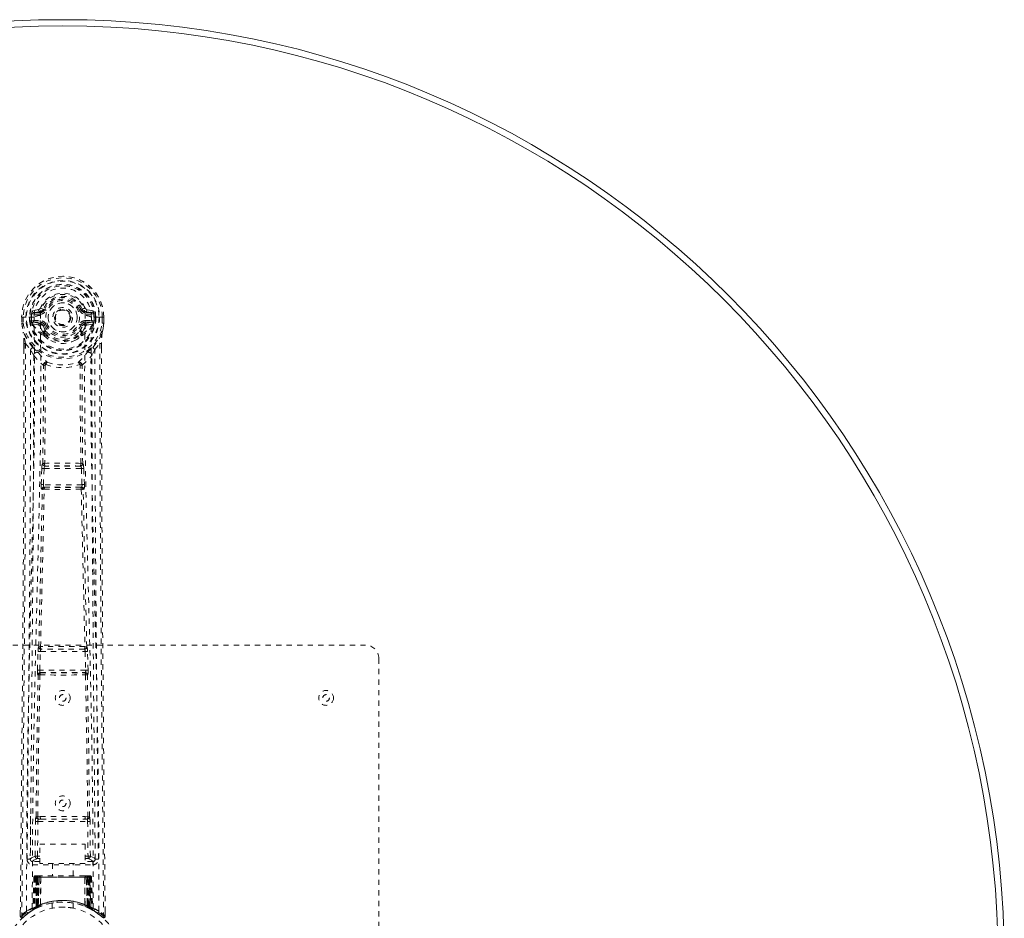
# Model space of a CAD drawing. Header units: inches. Extents: x -62 to 63, y -96 to 53.
# Tile 5 of 5: x 45 to 63, y 36 to 53. Entities that reach past the tile are written whole.
import ezdxf

# ---------------------------------------------------------------- set-up
doc = ezdxf.new("R2010")
doc.units = ezdxf.units.IN
doc.header["$MEASUREMENT"] = 0
doc.linetypes.add('SLD-Dashed', pattern=[0.075, 0.05, -0.025])
doc.linetypes.add('SLD-Solid', pattern=[0])

msp = doc.modelspace()

# ---------------------------------------------------------------- linework, layer by layer
at = {"color": 7, "linetype": 'SLD-Dashed', "lineweight": 0}
for p, q in [((44.884, 47.211), (44.765, 47.188)), ((44.795, 47.152), (44.912, 47.172)), ((44.795, 47.152), (44.795, 47.122)), ((44.912, 47.152), (44.795, 47.152)), ((44.912, 47.122), (44.795, 47.122)), ((44.912, 47.172), (44.912, 47.152)), ((44.912, 47.122), (44.912, 47.152)), ((44.917, 47.238), (44.971, 47.215)), ((44.967, 47.207), (44.971, 47.215)), ((44.971, 47.215), (44.994, 47.206)), ((45.687, 47.206), (45.709, 47.215)), ((45.709, 47.215), (45.713, 47.207)), ((45.769, 47.172), (45.886, 47.152)), ((45.769, 47.172), (45.769, 47.152)), ((45.886, 47.152), (45.769, 47.152)), ((45.769, 47.122), (45.769, 47.152)), ((45.886, 47.122), (45.769, 47.122)), ((45.916, 47.188), (45.797, 47.211)), ((45.886, 47.122), (45.886, 47.152)), ((44.561, 47.068), (44.561, 46.951)), ((44.565, 47.068), (44.561, 47.068)), ((44.561, 46.951), (44.561, 46.947)), ((44.562, 47.068), (44.562, 46.951)), ((44.618, 47.067), (44.565, 47.068)), ((44.59, 47.067), (44.591, 46.951)), ((44.641, 47.067), (44.618, 47.067)), ((44.647, 47.067), (44.641, 47.067)), ((44.797, 47.067), (44.647, 47.067)), ((44.712, 46.994), (44.712, 47.066)), ((44.712, 46.994), (44.742, 46.995)), ((44.712, 46.994), (44.712, 46.994)), ((44.747, 47.066), (44.741, 47.066)), ((44.741, 47.066), (44.742, 46.995)), ((44.742, 46.995), (44.747, 46.976)), ((44.747, 46.989), (44.747, 47.066)), ((44.747, 46.976), (44.747, 46.989)), ((44.754, 46.951), (44.757, 46.947)), ((44.767, 46.936), (44.757, 46.947)), ((44.767, 46.936), (44.882, 46.915)), ((44.782, 47), (44.782, 46.97)), ((44.782, 47), (44.912, 47)), ((44.912, 46.945), (44.782, 46.97)), ((44.782, 46.97), (44.912, 46.97)), ((44.912, 47), (44.912, 46.97)), ((44.912, 46.945), (44.912, 46.97)), ((45.497, 47.061), (45.496, 47.045)), ((45.497, 47.069), (45.497, 47.061)), ((45.769, 47), (45.769, 46.97)), ((45.769, 47), (45.899, 47)), ((45.899, 46.97), (45.769, 46.945)), ((45.769, 46.945), (45.769, 46.97)), ((45.769, 46.97), (45.899, 46.97)), ((45.798, 46.915), (45.914, 46.936)), ((45.883, 47.067), (45.884, 47.067)), ((46.034, 47.067), (45.884, 47.067)), ((45.899, 46.97), (45.899, 47)), ((45.924, 46.947), (45.914, 46.936)), ((45.914, 46.936), (45.914, 46.936)), ((45.914, 46.936), (45.914, 46.936)), ((45.924, 46.947), (45.927, 46.951)), ((45.939, 46.995), (45.933, 46.976)), ((45.933, 46.976), (45.934, 46.989)), ((45.934, 47.066), (45.939, 47.066)), ((45.934, 46.989), (45.934, 47.066)), ((45.939, 46.995), (45.939, 47.066)), ((45.939, 46.995), (45.969, 46.994)), ((45.969, 47.067), (45.969, 47.066)), ((45.969, 47.066), (45.969, 46.994)), ((45.969, 46.994), (45.969, 46.994)), ((46.04, 47.067), (46.034, 47.067)), ((46.063, 47.067), (46.04, 47.067)), ((46.116, 47.068), (46.063, 47.067)), ((46.09, 46.951), (46.09, 47.067)), ((46.12, 47.068), (46.116, 47.068)), ((46.118, 46.951), (46.119, 47.068)), ((46.119, 46.947), (46.12, 46.951)), ((46.12, 47.068), (46.12, 46.951)), ((44.967, 46.904), (44.96, 46.915)), ((44.994, 46.915), (44.967, 46.904)), ((44.969, 46.755), (44.969, 46.777)), ((44.992, 46.782), (44.992, 46.76)), ((45.714, 46.904), (45.687, 46.915)), ((45.688, 46.76), (45.689, 46.782)), ((45.712, 46.755), (45.712, 46.777)), ((45.721, 46.915), (45.714, 46.904)), ((44.604, 46.568), (44.604, 46.467)), ((44.605, 46.568), (44.605, 46.466)), ((44.633, 46.567), (44.729, 46.452)), ((44.988, 46.71), (44.976, 46.727)), ((45.705, 46.727), (45.693, 46.71)), ((45.951, 46.452), (46.047, 46.567)), ((46.076, 46.479), (46.076, 46.568)), ((46.077, 46.568), (46.077, 46.479)), ((44.789, 46.339), (44.729, 46.452)), ((45.951, 46.452), (45.892, 46.339)), ((44.93, 43.887), (44.942, 44.196)), ((44.942, 44.196), (44.944, 44.229)), ((44.961, 44.286), (44.96, 44.286)), ((44.974, 43.885), (44.986, 44.194)), ((44.986, 44.194), (45.694, 44.194)), ((45.005, 44.239), (45.005, 44.239)), ((45.676, 44.239), (45.005, 44.239)), ((45.675, 44.239), (45.676, 44.239)), ((45.694, 44.194), (45.706, 43.885)), ((45.72, 44.286), (45.719, 44.286)), ((45.739, 44.196), (45.736, 44.229)), ((45.751, 43.887), (45.739, 44.196)), ((44.953, 43.793), (44.94, 43.797)), ((45.706, 43.885), (44.974, 43.885)), ((44.997, 43.836), (44.984, 43.84)), ((44.984, 43.84), (45.696, 43.84)), ((45.696, 43.84), (45.684, 43.836)), ((45.728, 43.793), (45.741, 43.797)), ((39.59, 40.837), (51.09, 40.837)), ((44.885, 40.807), (44.884, 40.807)), ((44.929, 40.761), (44.93, 40.761)), ((45.752, 40.761), (44.929, 40.761)), ((45.751, 40.761), (45.752, 40.761)), ((45.796, 40.807), (45.796, 40.807)), ((44.86, 40.365), (44.871, 40.717)), ((44.905, 40.363), (44.916, 40.716)), ((44.916, 40.716), (45.765, 40.716)), ((45.765, 40.716), (45.776, 40.363)), ((45.82, 40.365), (45.809, 40.717)), ((51.34, 40.587), (51.34, 29.087)), ((44.868, 40.275), (44.873, 40.272)), ((45.776, 40.363), (44.905, 40.363)), ((44.918, 40.316), (44.912, 40.318)), ((44.912, 40.318), (45.768, 40.318)), ((45.768, 40.318), (45.763, 40.316)), ((45.807, 40.272), (45.813, 40.275)), ((44.731, 37.594), (44.724, 36.78)), ((44.914, 37.584), (44.866, 37.583)), ((45.815, 37.583), (45.766, 37.584)), ((45.957, 36.78), (45.949, 37.594)), ((44.816, 36.833), (44.823, 37.494)), ((44.861, 36.833), (44.868, 37.493)), ((44.868, 37.493), (45.813, 37.493)), ((44.877, 37.537), (44.924, 37.537)), ((44.924, 37.537), (45.756, 37.537)), ((45.756, 37.537), (45.804, 37.537)), ((45.813, 37.493), (45.82, 36.833)), ((45.865, 36.833), (45.858, 37.494)), ((44.903, 37.06), (45.764, 37.06)), ((44.903, 36.694), (44.903, 37.06)), ((45.764, 37.06), (45.764, 36.694)), ((44.861, 36.788), (44.861, 36.833)), ((44.903, 36.833), (44.861, 36.833)), ((45.764, 36.833), (45.82, 36.833)), ((45.865, 36.833), (45.82, 36.833)), ((45.82, 36.788), (45.82, 36.833)), ((44.724, 36.78), (44.724, 36.778)), ((44.724, 36.778), (44.724, 36.769)), ((44.724, 36.776), (44.727, 36.759)), ((44.769, 36.731), (44.769, 36.671)), ((44.903, 36.731), (44.769, 36.731)), ((44.769, 36.671), (45.912, 36.671)), ((44.903, 36.788), (44.861, 36.788)), ((45.764, 36.694), (44.903, 36.694)), ((45.145, 36.694), (45.145, 36.462)), ((45.535, 36.462), (45.535, 36.694)), ((45.764, 36.788), (45.82, 36.788)), ((45.912, 36.731), (45.764, 36.731)), ((45.912, 36.671), (45.912, 36.731)), ((45.954, 36.759), (45.957, 36.776)), ((45.956, 36.769), (45.957, 36.778)), ((45.957, 36.778), (45.957, 36.78)), ((44.825, 36.462), (44.821, 36.461)), ((44.826, 36.462), (44.826, 36.462)), ((44.833, 36.462), (44.833, 36.459)), ((44.838, 36.462), (44.833, 36.462)), ((44.847, 36.462), (44.837, 36.462)), ((44.851, 36.462), (44.847, 36.462)), ((44.922, 36.462), (44.856, 36.462)), ((45.756, 36.462), (44.924, 36.462)), ((45.825, 36.462), (45.759, 36.462)), ((45.834, 36.462), (45.83, 36.462)), ((45.843, 36.462), (45.834, 36.462)), ((45.847, 36.462), (45.842, 36.462)), ((45.855, 36.462), (45.855, 36.462)), ((45.86, 36.461), (45.856, 36.462)), ((44.794, 36.433), (44.773, 35.827)), ((44.807, 36.433), (44.786, 35.835)), ((44.807, 36.433), (44.794, 36.433)), ((44.826, 36.433), (44.805, 35.846)), ((44.828, 36.436), (44.806, 35.842)), ((44.892, 36.433), (44.826, 36.433)), ((44.833, 36.433), (44.833, 35.875)), ((44.838, 36.433), (45.843, 36.433)), ((44.838, 35.878), (44.838, 36.433)), ((44.846, 35.882), (44.846, 36.433)), ((44.85, 36.433), (44.85, 35.884)), ((45.83, 36.433), (44.85, 36.433)), ((44.865, 36.433), (44.865, 35.891)), ((44.868, 36.433), (44.865, 36.433)), ((44.868, 36.433), (45.812, 36.433)), ((44.868, 35.892), (44.868, 36.433)), ((44.873, 35.881), (44.892, 36.433)), ((44.894, 36.433), (44.875, 35.882)), ((44.892, 36.433), (44.894, 36.433)), ((44.917, 35.91), (44.922, 36.434)), ((44.924, 36.433), (44.92, 35.911)), ((44.924, 36.433), (44.922, 36.434)), ((45.757, 36.433), (44.924, 36.433)), ((45.758, 36.434), (45.757, 36.433)), ((45.761, 35.911), (45.757, 36.433)), ((45.758, 36.434), (45.763, 35.91)), ((45.787, 36.433), (45.788, 36.433)), ((45.806, 35.882), (45.787, 36.433)), ((45.855, 36.433), (45.788, 36.433)), ((45.788, 36.433), (45.807, 35.881)), ((45.816, 36.433), (45.812, 36.433)), ((45.812, 36.433), (45.812, 35.892)), ((45.816, 35.891), (45.816, 36.433)), ((45.83, 35.884), (45.83, 36.433)), ((45.834, 36.433), (45.835, 35.882)), ((45.843, 36.433), (45.843, 35.878)), ((45.848, 35.875), (45.848, 36.433)), ((45.875, 35.842), (45.853, 36.436)), ((45.855, 36.433), (45.875, 35.846)), ((45.873, 36.433), (45.894, 35.835)), ((45.887, 36.433), (45.873, 36.433)), ((45.887, 36.433), (45.908, 35.827)), ((44.876, 35.864), (44.865, 35.891)), ((44.88, 35.866), (44.868, 35.892)), ((44.917, 35.91), (44.92, 35.911)), ((45.14, 35.944), (45.14, 35.847)), ((45.54, 35.847), (45.54, 35.944)), ((45.761, 35.911), (45.763, 35.91)), ((45.812, 35.892), (45.801, 35.866)), ((45.816, 35.891), (45.804, 35.864)), ((44.534, 35.78), (44.534, 35.695)), ((44.584, 35.672), (44.685, 35.753)), ((44.694, 35.76), (44.797, 35.823)), ((44.758, 35.802), (44.772, 35.81)), ((44.773, 35.827), (44.786, 35.835)), ((44.79, 35.821), (44.856, 35.855)), ((44.805, 35.846), (44.873, 35.881)), ((44.813, 35.852), (44.818, 35.851)), ((44.833, 35.875), (44.838, 35.878)), ((44.845, 35.85), (44.833, 35.875)), ((44.845, 35.85), (44.837, 35.845)), ((44.85, 35.852), (44.838, 35.878)), ((44.85, 35.852), (44.845, 35.85)), ((44.858, 35.856), (44.846, 35.882)), ((44.863, 35.858), (44.85, 35.884)), ((44.876, 35.864), (44.85, 35.852)), ((44.856, 35.855), (44.858, 35.856)), ((44.858, 35.856), (44.863, 35.858)), ((44.875, 35.882), (44.873, 35.881)), ((44.92, 35.883), (44.923, 35.884)), ((45.757, 35.884), (45.76, 35.883)), ((45.804, 35.864), (45.801, 35.866)), ((45.807, 35.881), (45.806, 35.882)), ((45.807, 35.881), (45.875, 35.846)), ((45.83, 35.884), (45.818, 35.858)), ((45.818, 35.858), (45.822, 35.856)), ((45.835, 35.882), (45.822, 35.856)), ((45.823, 35.856), (45.824, 35.855)), ((45.824, 35.855), (45.891, 35.821)), ((45.843, 35.878), (45.83, 35.852)), ((45.835, 35.85), (45.83, 35.852)), ((45.848, 35.875), (45.835, 35.85)), ((45.843, 35.878), (45.848, 35.875)), ((45.894, 35.835), (45.908, 35.827)), ((45.909, 35.81), (45.922, 35.802)), ((46.147, 35.695), (46.146, 35.779)), ((44.534, 35.695), (44.564, 35.695))]:
    msp.add_line(p, q, dxfattribs=at)
at = {"color": 7, "linetype": 'SLD-Dashed', "lineweight": 0, "flags": 128}
for points in [[(44.915, 47.097), (44.92, 47.175), (44.943, 47.251), (44.982, 47.32), (45.036, 47.381), (45.101, 47.431), (45.176, 47.467), (45.257, 47.49), (45.34, 47.497), (45.424, 47.49), (45.505, 47.467), (45.579, 47.431), (45.645, 47.381), (45.699, 47.32), (45.738, 47.251), (45.761, 47.175), (45.766, 47.097)], [(44.795, 47.122), (44.772, 47.126), (44.752, 47.139)], [(45.021, 47.195), (45.016, 47.197), (45.011, 47.199), (45.006, 47.201), (45.002, 47.203), (44.999, 47.204), (44.996, 47.205), (44.994, 47.206), (44.994, 47.206)], [(45.659, 47.195), (45.665, 47.197), (45.67, 47.199), (45.674, 47.201), (45.679, 47.203), (45.682, 47.204), (45.685, 47.205), (45.686, 47.206), (45.687, 47.206)], [(45.928, 47.139), (45.909, 47.126), (45.886, 47.122)], [(44.561, 47.068), (44.56, 47.068), (44.561, 47.068), (44.564, 47.067), (44.568, 47.067), (44.572, 47.067), (44.578, 47.067), (44.584, 47.067), (44.59, 47.067)], [(44.561, 46.951), (44.574, 46.856), (44.59, 46.781)], [(44.561, 46.947), (44.562, 46.947), (44.564, 46.947), (44.567, 46.947), (44.571, 46.948), (44.575, 46.949), (44.58, 46.949), (44.585, 46.95), (44.591, 46.951)], [(44.591, 46.951), (44.584, 46.951), (44.578, 46.951), (44.573, 46.951), (44.568, 46.951), (44.564, 46.951), (44.562, 46.951), (44.561, 46.951), (44.561, 46.951)], [(44.561, 46.947), (44.573, 46.858), (44.592, 46.77)], [(44.652, 35.789), (44.658, 37.379), (44.676, 38.968), (44.707, 40.555), (44.745, 42.138), (44.774, 43.378), (44.798, 44.613), (44.807, 45.844), (44.797, 47.067)], [(44.742, 46.995), (44.742, 46.995), (44.742, 46.995)], [(44.747, 46.989), (44.764, 46.997), (44.782, 47)], [(44.761, 35.844), (44.768, 37.43), (44.788, 39.015), (44.821, 40.598), (44.862, 42.177), (44.893, 43.414), (44.917, 44.647), (44.927, 45.875), (44.915, 47.097)], [(45.021, 46.927), (45.016, 46.924), (45.011, 46.922), (45.006, 46.92), (45.002, 46.919), (44.999, 46.917), (44.996, 46.916), (44.994, 46.915), (44.994, 46.915)], [(45.659, 46.927), (45.665, 46.924), (45.67, 46.922), (45.674, 46.92), (45.679, 46.919), (45.682, 46.917), (45.685, 46.916), (45.686, 46.915), (45.687, 46.915)], [(45.919, 35.844), (45.913, 37.43), (45.893, 39.015), (45.86, 40.598), (45.819, 42.177), (45.788, 43.414), (45.763, 44.647), (45.754, 45.875), (45.766, 47.097)], [(46.028, 35.789), (46.023, 37.379), (46.004, 38.968), (45.974, 40.555), (45.936, 42.138), (45.906, 43.378), (45.883, 44.613), (45.873, 45.844), (45.884, 47.067)], [(45.899, 47), (45.917, 46.997), (45.934, 46.989)], [(45.939, 47.066), (45.943, 47.066), (45.949, 47.066), (45.958, 47.066), (45.969, 47.067)], [(45.939, 46.995), (45.939, 46.995), (45.939, 46.995)], [(46.089, 46.77), (46.106, 46.848), (46.119, 46.947)], [(46.09, 47.067), (46.097, 47.067), (46.103, 47.067), (46.108, 47.067), (46.113, 47.067), (46.117, 47.067), (46.119, 47.067), (46.12, 47.068), (46.12, 47.068)], [(46.12, 46.951), (46.12, 46.951), (46.119, 46.951), (46.116, 46.951), (46.113, 46.951), (46.108, 46.951), (46.102, 46.951), (46.096, 46.951), (46.09, 46.951)], [(46.119, 46.947), (46.118, 46.947), (46.116, 46.947), (46.114, 46.947), (46.11, 46.948), (46.106, 46.949), (46.101, 46.949), (46.095, 46.95), (46.09, 46.951)], [(46.12, 46.951), (46.107, 46.856), (46.091, 46.781)], [(44.59, 46.781), (44.59, 46.775), (44.592, 46.77)], [(44.772, 46.492), (44.671, 46.615), (44.592, 46.77)], [(44.91, 46.893), (44.896, 46.91), (44.882, 46.915)], [(44.969, 46.777), (44.938, 46.828), (44.91, 46.893)], [(44.967, 46.904), (44.993, 46.843), (45.021, 46.796)], [(45.712, 46.777), (45.743, 46.828), (45.771, 46.893)], [(45.771, 46.893), (45.785, 46.91), (45.798, 46.915)], [(45.909, 46.492), (46.01, 46.615), (46.089, 46.77)], [(46.089, 46.77), (46.091, 46.775), (46.091, 46.781)], [(44.633, 46.567), (44.635, 45.753), (44.634, 44.904), (44.632, 44.021), (44.628, 43.218), (44.625, 42.701), (44.621, 42.159), (44.617, 41.592), (44.613, 41.029), (44.609, 40.541), (44.603, 39.894), (44.597, 39.206), (44.59, 38.477), (44.583, 37.8), (44.564, 35.695)], [(44.604, 46.568), (44.603, 46.568), (44.604, 46.568), (44.607, 46.568), (44.61, 46.567), (44.615, 46.567), (44.621, 46.567), (44.627, 46.567), (44.633, 46.567)], [(44.988, 46.71), (45.063, 46.65), (45.113, 46.624)], [(45.568, 46.624), (45.618, 46.65), (45.693, 46.71)], [(46.047, 46.567), (46.046, 45.829), (46.047, 45.048), (46.049, 44.225), (46.052, 43.36), (46.057, 42.563), (46.062, 41.734), (46.064, 41.543), (46.065, 41.351), (46.067, 41.157), (46.068, 41.023), (46.069, 40.894), (46.07, 40.758), (46.071, 40.617), (46.075, 40.163), (46.08, 39.659), (46.085, 39.103), (46.088, 38.752), (46.092, 38.38), (46.096, 37.977), (46.099, 37.601), (46.104, 37.111), (46.108, 36.675), (46.112, 36.294), (46.115, 35.967), (46.117, 35.695)], [(46.047, 46.567), (46.053, 46.567), (46.059, 46.567), (46.065, 46.567), (46.07, 46.567), (46.074, 46.568), (46.076, 46.568), (46.077, 46.568), (46.077, 46.568)], [(44.604, 46.467), (44.601, 43.85), (44.584, 41.134), (44.559, 38.412), (44.534, 35.695)], [(44.729, 46.452), (44.73, 45.711), (44.728, 44.939), (44.725, 44.136), (44.722, 43.37), (44.717, 42.595), (44.711, 41.819), (44.704, 41.063), (44.698, 40.338), (44.691, 39.662), (44.684, 38.906), (44.677, 38.196), (44.67, 37.499), (44.664, 36.777)], [(44.867, 46.404), (44.876, 46.395), (44.882, 46.388)], [(45.799, 46.388), (45.804, 46.395), (45.814, 46.404)], [(46.017, 36.777), (46.013, 37.153), (46.009, 37.582), (46.005, 38.051), (46.001, 38.476), (45.999, 38.699), (45.996, 38.921), (45.994, 39.144), (45.992, 39.396), (45.989, 39.651), (45.987, 39.899), (45.982, 40.402), (45.978, 40.87), (45.974, 41.302), (45.971, 41.725), (45.967, 42.215), (45.961, 43.055), (45.956, 43.904), (45.953, 44.781), (45.951, 45.635), (45.951, 46.452)], [(46.077, 46.479), (46.08, 43.851), (46.097, 41.133), (46.121, 38.414), (46.147, 35.695)], [(44.789, 46.339), (44.78, 43.153), (44.754, 39.965), (44.724, 36.776)], [(44.789, 46.339), (44.873, 46.241), (44.97, 46.155)], [(45.018, 46.164), (45.014, 46.173), (45.007, 46.18), (44.999, 46.184), (44.991, 46.184), (44.983, 46.181), (44.977, 46.174), (44.973, 46.165), (44.97, 46.155)], [(45.71, 46.155), (45.708, 46.165), (45.704, 46.174), (45.697, 46.181), (45.69, 46.184), (45.682, 46.184), (45.674, 46.18), (45.667, 46.173), (45.662, 46.164)], [(45.71, 46.155), (45.808, 46.241), (45.892, 46.339)], [(45.957, 36.776), (45.926, 39.965), (45.901, 43.153), (45.892, 46.339)], [(44.961, 44.286), (44.972, 45.218), (44.973, 46.147)], [(45.008, 46.153), (45.008, 45.224), (44.997, 44.291)], [(45.018, 46.164), (45.012, 46.16), (45.009, 46.157), (45.009, 46.155), (45.008, 46.153)], [(45.672, 46.153), (45.672, 46.155), (45.671, 46.157), (45.669, 46.16), (45.662, 46.164)], [(45.684, 44.291), (45.673, 45.224), (45.672, 46.153)], [(45.719, 44.286), (45.709, 45.218), (45.708, 46.147)], [(44.942, 44.196), (44.947, 44.195), (44.957, 44.195), (44.971, 44.195), (44.986, 44.194)], [(44.986, 44.194), (44.987, 44.203), (44.989, 44.211), (44.993, 44.225), (44.999, 44.235), (45.002, 44.238), (45.003, 44.239), (45.005, 44.239)], [(45.694, 44.194), (45.702, 44.194), (45.71, 44.195), (45.717, 44.195), (45.723, 44.195), (45.729, 44.195), (45.734, 44.195), (45.737, 44.196), (45.739, 44.196)], [(44.885, 40.807), (44.92, 42.303), (44.953, 43.793)], [(44.919, 40.81), (44.955, 42.306), (44.988, 43.798)], [(44.93, 43.887), (44.932, 43.887), (44.935, 43.887), (44.939, 43.887), (44.945, 43.886), (44.951, 43.886), (44.959, 43.886), (44.966, 43.885), (44.974, 43.885)], [(44.984, 43.84), (44.979, 43.844), (44.976, 43.854), (44.974, 43.868), (44.974, 43.877), (44.974, 43.885)], [(45.692, 43.798), (45.726, 42.306), (45.761, 40.81)], [(45.706, 43.885), (45.707, 43.877), (45.707, 43.868), (45.705, 43.854), (45.701, 43.844), (45.696, 43.84)], [(45.706, 43.885), (45.714, 43.885), (45.722, 43.886), (45.729, 43.886), (45.736, 43.886), (45.741, 43.887), (45.746, 43.887), (45.749, 43.887), (45.751, 43.887)], [(45.796, 40.807), (45.761, 42.303), (45.728, 43.793)], [(44.871, 40.717), (44.873, 40.751), (44.873, 40.753)], [(44.89, 40.788), (44.888, 40.79), (44.885, 40.807)], [(45.809, 40.717), (45.808, 40.751), (45.807, 40.753)], [(44.871, 40.717), (44.873, 40.717), (44.876, 40.717), (44.88, 40.717), (44.886, 40.717), (44.893, 40.717), (44.9, 40.716), (44.908, 40.716), (44.916, 40.716)], [(45.765, 40.716), (45.773, 40.716), (45.781, 40.716), (45.788, 40.717), (45.795, 40.717), (45.8, 40.717), (45.805, 40.717), (45.808, 40.717), (45.809, 40.717)], [(44.833, 37.582), (44.849, 38.928), (44.873, 40.272)], [(44.86, 40.365), (44.862, 40.365), (44.865, 40.364), (44.87, 40.364), (44.875, 40.364), (44.882, 40.364), (44.889, 40.364), (44.897, 40.364), (44.905, 40.363)], [(44.866, 37.583), (44.882, 38.93), (44.907, 40.275)], [(45.773, 40.275), (45.798, 38.93), (45.815, 37.583)], [(45.776, 40.363), (45.784, 40.364), (45.792, 40.364), (45.799, 40.364), (45.806, 40.364), (45.811, 40.364), (45.816, 40.364), (45.819, 40.365), (45.82, 40.365)], [(45.848, 37.582), (45.832, 38.928), (45.807, 40.272)], [(44.914, 37.584), (45.126, 37.584), (45.34, 37.584), (45.555, 37.584), (45.766, 37.584)], [(44.823, 37.494), (44.828, 37.493), (44.838, 37.493), (44.852, 37.493), (44.868, 37.493)], [(44.877, 37.537), (44.86, 37.541), (44.849, 37.548)], [(44.924, 37.537), (45.129, 37.537), (45.335, 37.537), (45.546, 37.537), (45.756, 37.537)], [(45.813, 37.493), (45.828, 37.493), (45.843, 37.493), (45.853, 37.493), (45.858, 37.494)], [(44.816, 36.833), (44.747, 36.805), (44.724, 36.776)], [(44.816, 36.833), (44.821, 36.833), (44.831, 36.833), (44.845, 36.833), (44.861, 36.833)], [(45.957, 36.776), (45.934, 36.805), (45.865, 36.833)], [(44.769, 36.731), (44.792, 36.759), (44.861, 36.788)], [(45.82, 36.788), (45.889, 36.759), (45.912, 36.731)], [(44.847, 36.46), (44.843, 36.461), (44.84, 36.461), (44.839, 36.461), (44.839, 36.462)], [(44.904, 36.452), (44.897, 36.442), (44.894, 36.433)], [(44.922, 36.434), (44.907, 36.448), (44.904, 36.452)], [(45.758, 36.434), (45.773, 36.448), (45.777, 36.452)], [(45.787, 36.433), (45.784, 36.442), (45.777, 36.452)], [(45.826, 36.461), (45.825, 36.462), (45.824, 36.462)], [(45.841, 36.462), (45.841, 36.461), (45.84, 36.461), (45.838, 36.461), (45.834, 36.46)], [(44.794, 36.433), (44.797, 36.433), (44.805, 36.433), (44.818, 36.433), (44.833, 36.433)], [(44.846, 36.433), (44.832, 36.433), (44.819, 36.433), (44.811, 36.433), (44.807, 36.433)], [(44.826, 36.433), (44.826, 36.433), (44.828, 36.433), (44.831, 36.433), (44.836, 36.433), (44.842, 36.433), (44.849, 36.433), (44.857, 36.433), (44.865, 36.433)], [(45.816, 36.433), (45.824, 36.433), (45.831, 36.433), (45.838, 36.433), (45.845, 36.433), (45.849, 36.433), (45.853, 36.433), (45.855, 36.433), (45.855, 36.433)], [(45.873, 36.433), (45.87, 36.433), (45.861, 36.433), (45.849, 36.433), (45.834, 36.433)], [(45.848, 36.433), (45.863, 36.433), (45.876, 36.433), (45.884, 36.433), (45.887, 36.433)], [(45.855, 36.432), (45.854, 36.439), (45.853, 36.441)], [(45.14, 35.944), (45.151, 35.946), (45.164, 35.948)], [(45.765, 35.879), (45.931, 35.797), (46.097, 35.672)], [(45.874, 35.83), (45.868, 35.833), (45.835, 35.85)], [(45.877, 35.838), (45.876, 35.844), (45.876, 35.846)], [(45.914, 35.81), (45.908, 35.821), (45.903, 35.834)], [(45.907, 35.821), (45.907, 35.827), (45.907, 35.828)], [(44.537, 35.695), (44.538, 35.687), (44.542, 35.68), (44.547, 35.673), (44.553, 35.668), (44.56, 35.666), (44.568, 35.665), (44.575, 35.667), (44.582, 35.671)], [(46.117, 35.695), (46.109, 35.686), (46.103, 35.679), (46.099, 35.674), (46.097, 35.672)], [(46.099, 35.675), (46.106, 35.671), (46.114, 35.669), (46.122, 35.668), (46.13, 35.67), (46.137, 35.673), (46.142, 35.678), (46.145, 35.685), (46.147, 35.692)], [(46.147, 35.695), (46.147, 35.695), (46.145, 35.695), (46.138, 35.695), (46.129, 35.695), (46.123, 35.695), (46.117, 35.695)]]:
    msp.add_lwpolyline(points, dxfattribs=at)
at = {"color": 7, "linetype": 'SLD-Solid', "lineweight": 15}
for radius in [17.875, 17.757, 17.757]:
    msp.add_circle((45.34, 34.837), radius, dxfattribs=at)
at = {"color": 7, "linetype": 'SLD-Dashed', "lineweight": 0}
for centre, radius in [((45.34, 47.061), 0.7), ((45.34, 47.061), 0.69), ((45.34, 47.061), 0.623), ((45.34, 47.061), 0.32), ((45.34, 47.061), 0.275), ((45.34, 47.061), 0.188), ((45.34, 47.061), 0.156), ((45.34, 47.061), 0.142), ((45.34, 47.061), 0.14), ((45.34, 47.061), 0.138), ((45.34, 39.837), 0.141), ((45.34, 39.837), 0.0625), ((50.34, 39.837), 0.141), ((50.34, 39.837), 0.0625), ((45.34, 37.837), 0.141), ((45.34, 37.837), 0.0625), ((45.34, 34.837), 1.125), ((45.34, 34.837), 1.03)]:
    msp.add_circle(centre, radius, dxfattribs=at)
for centre, radius, start, end in [((45.34, 47.061), 0.78, 0, 179.4852), ((45.34, 47.061), 0.78, 0.5288, 179.4712), ((45.34, 47.061), 0.75, 0.4562, 179.5438), ((45.34, 47.061), 0.629, 0.5443, 179.4557), ((45.34, 47.061), 0.599, 0.5443, 179.4557), ((45.34, 47.073), 0.543, 359.366, 180.634), ((45.34, 47.061), 0.459, 22.774, 157.226), ((45.34, 47.061), 0.4, 22.774, 157.226), ((45.34, 47.061), 0.376, 22.774, 157.226), ((45.34, 47.061), 0.346, 22.774, 157.226), ((45.34, 47.061), 0.275, 360, 180), ((45.34, 47.061), 0.593, 172.3909, 179.4476), ((44.956, 47.112), 0.206, 158.3431, 172.3386), ((44.794, 47.181), 0.0299, 167.8918, 271.952), ((44.912, 47.202), 0.0301, 162.3474, 268.5786), ((44.875, 47.256), 0.0455, 281.3552, 337.4688), ((44.906, 47.243), 0.0715, 274.7844, 329.7547), ((44.912, 47.241), 0.089, 270, 337.226), ((44.912, 47.241), 0.119, 270, 337.2266), ((45.769, 47.241), 0.119, 202.7734, 270), ((45.769, 47.241), 0.089, 202.774, 270), ((45.195, 48.518), 1.4, 291.5596, 293.9873), ((45.775, 47.243), 0.0714, 210.3136, 265.2489), ((45.806, 47.256), 0.0455, 202.5314, 258.6446), ((45.768, 47.202), 0.0301, 271.4529, 17.6207), ((45.887, 47.181), 0.0299, 268.0479, 12.1082), ((45.724, 47.112), 0.206, 7.6613, 21.6569), ((45.34, 47.061), 0.593, 0.5524, 7.6091), ((44.591, 46.951), 0.03, 180.2178, 185.2738), ((45.34, 47.061), 0.787, 188.3239, 351.6761), ((45.34, 47.061), 0.758, 188.3239, 351.6761), ((44.735, 47.961), 0.895, 268.5066, 270.4045), ((45.34, 47.061), 0.632, 186.0642, 353.9358), ((45.34, 47.061), 0.602, 186.2697, 353.7303), ((44.831, 46.984), 0.0843, 185.4042, 202.6192), ((44.781, 46.939), 0.0305, 89.0384, 156.1698), ((45.208, 47.155), 0.497, 204.8144, 243.6301), ((45.147, 47.156), 0.439, 210.0686, 246.0867), ((44.914, 46.856), 0.242, 89.7356, 118.8242), ((44.912, 46.915), 0.0299, 91.0481, 179.0036), ((44.94, 46.887), 0.031, 31.592, 170.0521), ((44.912, 46.881), 0.119, 22.7746, 89.9997), ((44.912, 46.881), 0.089, 22.774, 90), ((44.91, 46.888), 0.0567, 28.2313, 87.9769), ((45.34, 47.061), 0.346, 202.7739, 337.2261), ((45.34, 47.061), 0.275, 180.0001, 359.9999), ((45.34, 47.061), 0.157, 245.1542, 290.0596), ((45.769, 46.881), 0.119, 90.0003, 157.2254), ((45.769, 46.881), 0.089, 90, 157.226), ((45.477, 47.151), 0.491, 296.1271, 335.5129), ((45.533, 47.157), 0.44, 293.9344, 329.9021), ((45.74, 46.887), 0.031, 10.1681, 148.1965), ((45.771, 46.888), 0.0565, 91.9581, 151.565), ((45.765, 46.848), 0.249, 61.7043, 89.8625), ((45.769, 46.915), 0.0299, 0.9992, 88.9492), ((45.899, 46.939), 0.0305, 23.8302, 90.9616), ((45.819, 46.991), 0.115, 339.6948, 352.2816), ((43.402, 46.597), 1.202, 358.6565, 8.8141), ((41.011, 45.928), 3.678, 10.0116, 13.2371), ((44.999, 46.774), 0.0305, 43.9317, 174.3713), ((44.991, 46.732), 0.0505, 88.2683, 115.7577), ((44.991, 46.709), 0.0506, 88.2571, 115.6746), ((45.013, 46.751), 0.0444, 175.0103, 212.6935), ((45.028, 46.705), 0.0404, 127.2264, 172.6887), ((45.02, 46.758), 0.0371, 89.2733, 139.8314), ((45.34, 47.072), 0.453, 219.7483, 320.2509), ((45.025, 46.761), 0.0326, 181.6488, 227.8206), ((45.34, 47.061), 0.376, 202.774, 337.226), ((45.34, 47.098), 0.494, 226.9722, 313.028), ((45.34, 47.054), 0.411, 219.0116, 320.9884), ((45.275, 47.057), 0.465, 325.8376, 340.7948), ((45.682, 46.774), 0.0305, 5.6328, 136.0643), ((45.66, 46.758), 0.0371, 40.1677, 90.726), ((45.656, 46.761), 0.0326, 312.1651, 358.3637), ((45.653, 46.705), 0.0404, 7.3056, 52.7768), ((45.69, 46.709), 0.0506, 64.3253, 91.7429), ((45.69, 46.732), 0.0504, 64.2225, 91.7526), ((45.667, 46.751), 0.0444, 327.395, 4.9977), ((49.668, 45.928), 3.677, 166.7623, 169.9887), ((47.279, 46.596), 1.202, 171.187, 181.3425), ((45.34, 47.042), 0.476, 241.4723, 298.5265), ((45.191, 46.004), 0.643, 130.7374, 135.9141), ((46.314, 48.065), 2.204, 225.5685, 228.9422), ((44.85, 46.337), 0.0608, 58.0313, 177.6178), ((45.609, 46.898), 0.887, 215.0287, 230.8701), ((45.072, 46.898), 0.888, 309.131, 324.9704), ((45.831, 46.337), 0.0608, 2.3818, 121.9714), ((44.366, 48.065), 2.204, 311.0581, 314.4316), ((45.489, 46.004), 0.643, 44.0872, 49.2621), ((45.031, 46.151), 0.0608, 73.4585, 176.3312), ((45.095, 46.146), 0.0786, 126.2616, 166.6749), ((45.34, 47.002), 0.844, 249.7729, 290.2271), ((45.649, 46.151), 0.0608, 3.6689, 106.5415), ((45.586, 46.146), 0.0786, 13.3268, 53.7365), ((44.958, 46.147), 0.0143, 356.6506, 32.4428), ((45.005, 46.074), 0.0795, 87.4951, 113.9408), ((45.34, 47.074), 0.965, 250.5263, 289.4748), ((45.676, 46.074), 0.0795, 66.0592, 92.5049), ((45.722, 46.147), 0.0143, 147.5577, 183.3507), ((45.038, 44.233), 0.0933, 145.8695, 182.4627), ((45.005, 44.284), 0.0451, 177.8568, 268.9587), ((44.991, 44.202), 0.089, 86.1824, 109.616), ((45.006, 44.284), 0.0451, 177.8495, 268.9541), ((45.083, 44.279), 0.0873, 171.8097, 206.8101), ((45.34, 11.556), 32.736, 89.3991, 90.6007), ((45.34, 10.845), 33.396, 89.4255, 90.5745), ((45.597, 44.279), 0.0872, 333.189, 8.1915), ((45.674, 44.284), 0.0451, 271.047, 2.1494), ((45.675, 44.284), 0.0451, 271.0413, 2.1432), ((45.636, 44.196), 0.0588, 357.8382, 46.6317), ((45.69, 44.203), 0.088, 70.2491, 93.9525), ((45.643, 44.233), 0.0933, 357.5368, 34.1322), ((45.093, 43.86), 0.165, 170.5926, 202.3681), ((44.985, 43.795), 0.0451, 90.8634, 177.5116), ((44.998, 43.791), 0.0451, 90.8954, 177.3991), ((44.982, 43.706), 0.0919, 86.022, 108.546), ((45.049, 43.804), 0.0607, 148.3025, 186.2232), ((45.34, 80.831), 37.035, 269.4553, 270.5444), ((45.34, 76.709), 32.875, 269.4017, 270.5982), ((45.683, 43.791), 0.0451, 2.6012, 89.1043), ((45.631, 43.804), 0.0612, 353.9383, 31.5357), ((45.699, 43.706), 0.092, 71.4671, 93.9872), ((45.696, 43.795), 0.0451, 2.4884, 89.1365), ((45.588, 43.86), 0.165, 337.6319, 9.4074), ((44.991, 40.757), 0.118, 154.6436, 182.0165), ((44.93, 40.806), 0.0451, 178.3734, 269.3671), ((44.911, 40.685), 0.125, 86.446, 102.2353), ((44.929, 40.804), 0.0433, 202.7779, 270.2189), ((44.978, 40.722), 0.0626, 141.543, 185.5187), ((44.988, 40.799), 0.0697, 170.9165, 213.0639), ((45.34, 7.248), 33.565, 89.2812, 90.7189), ((45.34, 7.415), 33.348, 89.2944, 90.7056), ((45.693, 40.799), 0.0697, 326.9354, 9.084), ((45.751, 40.806), 0.0451, 270.6366, 1.6278), ((45.751, 40.806), 0.0451, 270.6329, 1.6267), ((45.703, 40.722), 0.0626, 354.4805, 38.4578), ((45.769, 40.687), 0.123, 77.6589, 93.6598), ((45.69, 40.757), 0.118, 357.9895, 25.3623), ((51.09, 40.587), 0.25, 0, 90), ((45.08, 40.337), 0.222, 172.8805, 196.3596), ((44.913, 40.273), 0.0451, 90.5584, 178.0571), ((44.919, 40.271), 0.0451, 90.5778, 178.0299), ((44.9, 40.139), 0.136, 86.7385, 101.1114), ((44.964, 40.35), 0.0601, 166.8997, 211.4022), ((44.964, 40.282), 0.0567, 143.3826, 187.5217), ((45.34, 76.406), 36.134, 269.3135, 270.6865), ((45.34, 73.35), 33.037, 269.2677, 270.7323), ((45.762, 40.271), 0.0451, 1.9695, 89.4228), ((45.717, 40.282), 0.057, 352.6112, 36.4846), ((45.717, 40.35), 0.0601, 328.5989, 13.0991), ((45.768, 40.273), 0.0451, 1.9428, 89.4416), ((45.781, 40.139), 0.136, 78.863, 93.2835), ((45.6, 40.337), 0.222, 343.6406, 7.1193), ((45.112, 37.507), 0.289, 164.9809, 182.6479), ((44.859, 37.325), 0.258, 88.4493, 95.7711), ((44.871, 37.58), 0.0384, 177.0802, 235.3625), ((44.941, 37.577), 0.0757, 175.35, 211.8371), ((44.979, 37.573), 0.0652, 170.5401, 213.551), ((45.702, 37.573), 0.0652, 326.4329, 9.4392), ((45.74, 37.577), 0.075, 328.0053, 4.8077), ((45.802, 37.583), 0.0456, 271.9238, 359.0019), ((45.822, 37.325), 0.258, 84.2208, 91.5586), ((45.569, 37.507), 0.289, 357.3518, 15.0229), ((44.945, 37.5), 0.0773, 151.6245, 185.4613), ((45.736, 37.5), 0.0773, 354.5338, 28.3859), ((44.861, 36.833), 0.0451, 179.6179, 269.5735), ((45.819, 36.833), 0.0451, 270.4268, 0.3573), ((44.706, 39.641), 2.865, 269.1596, 270.3597), ((44.768, 36.775), 0.105, 179.3643, 270.0828), ((44.769, 36.776), 0.045, 202.0117, 269.9785), ((45.912, 36.775), 0.105, 269.9143, 0.6386), ((45.912, 36.776), 0.045, 270.0215, 337.9883), ((45.975, 39.646), 2.87, 269.642, 270.8398), ((44.824, 36.432), 0.03, 90.0046, 178.0055), ((44.825, 36.431), 0.0305, 110.7141, 177.6429), ((44.837, 36.432), 0.03, 113.5016, 178.0174), ((44.838, 36.43), 0.0315, 89.3095, 122.3696), ((44.856, 36.432), 0.03, 90.0626, 178.0689), ((44.86, 36.427), 0.0353, 81.8107, 170.6794), ((44.855, 36.577), 0.119, 255.9048, 259.5579), ((45.247, 36.44), 0.409, 176.9332, 180.9907), ((45.699, 36.436), 0.852, 178.4206, 180.2205), ((45.274, 36.44), 0.424, 177.0428, 180.9586), ((45.307, 36.44), 0.443, 177.1661, 180.9153), ((45.312, 36.44), 0.444, 177.1747, 180.9157), ((44.922, 36.432), 0.0299, 90.1873, 178.2041), ((44.925, 36.435), 0.0266, 90.7987, 141.4501), ((45.756, 36.435), 0.0265, 38.3663, 89.384), ((45.758, 36.432), 0.0299, 1.7981, 89.8132), ((45.37, 36.44), 0.443, 359.0845, 2.8342), ((45.373, 36.44), 0.443, 359.0844, 2.8343), ((45.825, 36.432), 0.03, 1.9312, 89.9374), ((45.408, 36.44), 0.423, 359.0413, 2.9683), ((45.412, 36.44), 0.423, 359.0413, 2.9683), ((45.433, 36.44), 0.41, 359.0092, 3.0537), ((45.843, 36.43), 0.0315, 57.9469, 90.6845), ((45.828, 36.572), 0.114, 280.0856, 283.9908), ((45.023, 36.436), 0.825, 359.7722, 1.6318), ((45.843, 36.432), 0.03, 1.983, 66.5618), ((45.857, 36.432), 0.03, 1.9946, 89.9954), ((45.856, 36.431), 0.0305, 2.3645, 69.3703), ((45.34, 34.836), 1.158, 47.8714, 132.1369), ((45.34, 34.805), 1.19, 60.8801, 119.12), ((45.34, 34.837), 1.128, 60.4733, 119.5267), ((45.324, 35.219), 0.813, 124.3862, 129.6312), ((45.34, 34.838), 1.155, 64.2141, 115.7859), ((45.34, 34.838), 1.155, 64.9105, 115.0895), ((45.34, 34.838), 1.155, 65.8865, 114.1135), ((45.297, 35.283), 0.733, 121.2386, 125.2441), ((44.891, 35.893), 0.031, 340.2211, 31.6899), ((45.34, 34.873), 1.12, 67.9257, 112.0743), ((44.89, 35.893), 0.0345, 344.8372, 31.0416), ((45.411, 35.249), 0.707, 79.4914, 81.3395), ((45.791, 35.893), 0.0345, 148.9583, 195.1623), ((45.79, 35.893), 0.0311, 148.3253, 199.6429), ((45.383, 35.283), 0.732, 54.7558, 58.7674), ((45.356, 35.219), 0.814, 50.3707, 55.6118), ((45.338, 34.797), 1.206, 124.678, 131.8742), ((45.336, 34.842), 1.12, 124.6373, 132.1025), ((45.326, 34.603), 1.364, 114.4492, 119.5851), ((44.682, 35.789), 0.03, 180.2581, 304.0789), ((45.34, 34.837), 1.127, 119.5266, 124.6576), ((44.743, 35.828), 0.03, 301.0777, 358.0159), ((44.802, 35.857), 0.0429, 197.0148, 245.8224), ((44.757, 35.836), 0.0299, 300.3024, 358.0938), ((45.196, 35.085), 0.84, 118.7961, 120.3466), ((45.332, 35.2), 0.84, 126.4825, 131.7327), ((45.314, 35.227), 0.805, 125.5289, 130.9261), ((44.789, 35.977), 0.137, 269.4086, 293.5136), ((44.775, 35.847), 0.0299, 299.2512, 358.1964), ((44.821, 35.958), 0.109, 271.2456, 300.4826), ((44.844, 35.882), 0.0297, 295.5273, 358.5242), ((44.845, 35.882), 0.0297, 295.4492, 358.5228), ((45.231, 35.072), 0.868, 113.557, 115.4835), ((45.333, 34.912), 0.954, 88.0564, 101.6689), ((45.349, 34.89), 0.976, 78.6884, 88.2587), ((45.341, 34.837), 1.127, 60.7794, 65.7106), ((45.836, 35.882), 0.0297, 181.4772, 244.5508), ((45.837, 35.882), 0.0297, 181.4794, 244.4737), ((45.365, 35.224), 0.808, 49.0839, 54.4612), ((45.33, 34.815), 1.154, 59.9246, 63.9569), ((45.35, 35.202), 0.838, 48.2599, 53.5249), ((45.422, 34.98), 0.962, 59.6251, 62.5182), ((45.905, 35.847), 0.0299, 181.8041, 240.7485), ((45.906, 35.847), 0.03, 196.8692, 241.2456), ((45.924, 35.836), 0.0299, 181.9059, 239.6975), ((45.878, 35.857), 0.0429, 294.1693, 342.9915), ((45.34, 34.837), 1.128, 55.3425, 60.4733), ((45.957, 35.864), 0.0707, 211.4572, 238.8937), ((45.344, 34.842), 1.121, 58.9244, 59.8092), ((45.938, 35.828), 0.03, 181.984, 238.9222), ((45.354, 34.602), 1.365, 60.4173, 65.5484), ((45.998, 35.789), 0.03, 235.9271, 359.7359), ((45.345, 34.842), 1.12, 47.8963, 55.3622), ((45.346, 34.802), 1.2, 48.1039, 55.337), ((44.564, 35.695), 0.03, 179.4692, 312.1525), ((44.619, 35.725), 0.0637, 208.6061, 235.7996), ((46.117, 35.695), 0.03, 227.8475, 0.5308)]:
    msp.add_arc(centre, radius, start, end, dxfattribs=at)

doc.saveas('drawing.dxf')
